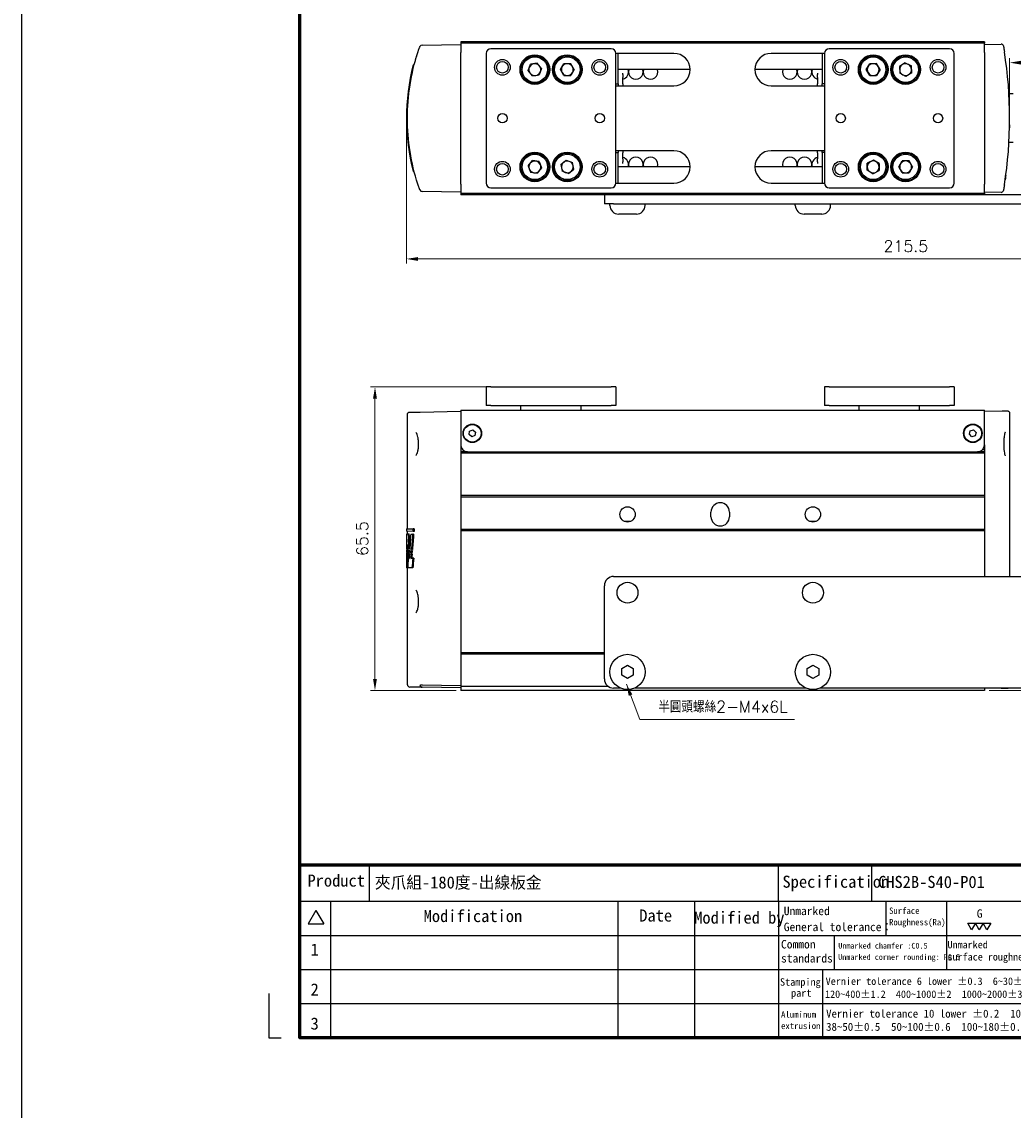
# Model space of a CAD drawing. Header units: inches. Extents: x 0 to 5766, y -2164 to 1330.
# Tile 203 of 217: x 4764 to 4978, y 222 to 457. Entities that reach past the tile are written whole.
import ezdxf
from ezdxf.enums import TextEntityAlignment as Align

# ---------------------------------------------------------------- set-up
doc = ezdxf.new("R2010")
doc.units = ezdxf.units.IN
doc.header["$MEASUREMENT"] = 0
doc.linetypes.add('SLD-實線', pattern=[0])
for name, color, linetype, lineweight in [('AM_0', 7, 'Continuous', 30), ('AM_5', 3, 'Continuous', 15), ('可見 (ISO)', 7, 'Continuous', 25)]:
    doc.layers.add(name, color=color, linetype=linetype, lineweight=lineweight)
doc.layers.add('BORDER', color=7, linetype='Continuous')
doc.layers.add('圖框', color=7, linetype='SLD-實線')
doc.styles.add('尺寸標註', font='romans.shx', dxfattribs={"bigfont": 'CHINESET.SHX'})
doc.styles.add('標題欄', font='txt')
doc.dimstyles.new('CNS1', dxfattribs={"dimtxt": 2.5, "dimasz": 2.5, "dimexe": 1, "dimexo": 1, "dimgap": 1.5, "dimtad": 1, "dimtoh": 1, "dimdec": 1, "dimdsep": 46, "dimtxsty": '尺寸標註', "dimcen": 0, "dimclrd": 2, "dimclre": 2, "dimclrt": 1, "dimadec": 0, "dimazin": 2, "dimtp": 0.1, "dimtm": 0.1, "dimtfac": 0.71, "dimtdec": 1, "dimtmove": 0, "dimatfit": 0, "dimfxl": 0, "dimlwd": 13, "dimlwe": 13, "dimarcsym": 0})
doc.dimstyles.new('CNS1$0', dxfattribs={"dimtxt": 2.5, "dimasz": 2.5, "dimexe": 1, "dimexo": 1, "dimgap": 1.5, "dimtad": 1, "dimtoh": 1, "dimdec": 1, "dimdsep": 46, "dimtxsty": '尺寸標註', "dimcen": 0, "dimclrd": 2, "dimclre": 2, "dimclrt": 1, "dimadec": 0, "dimazin": 2, "dimtp": 0.1, "dimtm": 0.1, "dimtfac": 0.71, "dimtdec": 1, "dimtmove": 0, "dimatfit": 0, "dimfxl": 0, "dimlwd": 13, "dimlwe": 13, "dimarcsym": 0})

# ---------------------------------------------------------------- blocks, each defined once
blk = doc.blocks.new('A4-英文圖框-橫式')
at = {"layer": 'BORDER', "color": 123, "linetype": 'Continuous', "lineweight": 60, "ltscale": 25.4}
blk.add_line((2151.7, -57.78), (2549.79, -57.78), dxfattribs=at)
at = {"layer": 'BORDER', "color": 60, "linetype": 'Continuous', "ltscale": 25.4}
for p, q in [((2166.7, -65.63), (2166.7, -57.78)), ((2255, -65.63), (2255, -57.78)), ((2275.1, -65.63), (2275.1, -57.78)), ((2151.7, -65.63), (2549.79, -65.63)), ((2158.28, -65.63), (2158.28, -95.06)), ((2220.31, -65.63), (2220.31, -95.06)), ((2236.88, -65.63), (2236.88, -95.06)), ((2255, -65.63), (2255, -95.06)), ((2278.15, -65.63), (2278.15, -72.99)), ((2291.22, -65.63), (2291.22, -80.35)), ((2155.17, -67.6), (2153.51, -70.48)), ((2155.17, -67.6), (2156.84, -70.48)), ((2153.51, -70.48), (2156.84, -70.48)), ((2151.7, -72.99), (2364.21, -72.99)), ((2266.98, -72.99), (2266.98, -80.35)), ((2151.7, -80.35), (2364.21, -80.35)), ((2264.44, -80.35), (2264.44, -87.7)), ((2151.7, -87.7), (2364.21, -87.7)), ((2264.44, -87.7), (2264.44, -95.06))]:
    blk.add_line(p, q, dxfattribs=at)
at = {"layer": 'BORDER', "color": 2, "linetype": 'Continuous', "ltscale": 25.4}
for p, q in [((2296.65, -71.76), (2295.82, -70.33)), ((2295.82, -70.33), (2297.47, -70.33)), ((2297.47, -70.33), (2296.65, -71.76)), ((2298.3, -71.76), (2297.47, -70.33)), ((2297.47, -70.33), (2299.12, -70.33)), ((2299.12, -70.33), (2298.3, -71.76)), ((2299.94, -71.76), (2299.12, -70.33)), ((2299.12, -70.33), (2300.77, -70.33)), ((2300.77, -70.33), (2299.94, -71.76))]:
    blk.add_line(p, q, dxfattribs=at)
at = {"layer": 'BORDER', "color": 123, "linetype": 'Continuous', "ltscale": 25.4}
for p, q in [((2145.01, -85.54), (2145.01, -95.06)), ((2145.01, -95.06), (2147.66, -95.06))]:
    blk.add_line(p, q, dxfattribs=at)
at = {"layer": 'BORDER', "color": 123, "linetype": 'Continuous', "lineweight": 60, "ltscale": 25.4}
blk.add_lwpolyline([(2151.7, 188.79), (2555.09, 188.79), (2555.09, -95.06), (2151.7, -95.06)], close=True, dxfattribs=at)
at = {"layer": '圖框', "style": '標題欄'}
for s, height, p in [('Product', 2.605, (2153.34, -59.85)), ('Specification', 2.6053, (2255.83, -60.09)), ('Modification', 2.6053, (2178.41, -67.5)), ('Date', 2.605, (2224.93, -67.39)), ('Modified by', 2.6053, (2236.78, -67.84)), ('Unmarked', 1.824, (2256.11, -66.79)), ('Surface', 1.377, (2278.84, -66.96)), ('G', 1.82, (2297.75, -67.35)), ('General tolerance：', 1.8237, (2256.11, -70.24)), ('Roughness(Ra)', 1.377, (2278.84, -69.44)), ('1', 2.61, (2154.01, -74.74)), ('Common', 1.824, (2255.52, -73.98)), ('Unmarked chamfer :C0.5', 1.2273, (2267.87, -74.6)), ('Unmarked', 1.596, (2291.45, -74.18)), ('standards', 1.824, (2255.52, -77.01)), ('Unmarked corner rounding: R0.5', 1.2273, (2267.85, -77.03)), ('surface roughness :', 1.5965, (2291.45, -76.81)), ('Stamping', 1.614, (2255.3, -82.23)), ('Vernier tolerance 6 lower %%P0.3  6~30%%P0.5  30~120%%P0.8', 1.6062, (2265.15, -82.07)), ('2', 2.61, (2154.01, -83.35)), (' part', 1.614, (2256.6, -84.6)), ('120~400%%P1.2  400~1000%%P2  1000~2000%%P3', 1.6062, (2265, -84.87)), ('Aluminum', 1.39, (2255.52, -89.35)), ('Vernier tolerance 10 lower %%P0.2  10~25%%P0.25  25~38%%P0.3', 1.7169, (2265.25, -89.01)), ('3', 2.61, (2154.01, -90.71)), ('extrusion', 1.39, (2255.52, -91.81)), ('38~50%%P0.5  50~100%%P0.6  100~180%%P0.8  180 up %%P1.0', 1.7169, (2265.25, -91.86))]:
    blk.add_text(s, height=height, dxfattribs=at).set_placement(p, align=Align.TOP_LEFT)
blk = doc.blocks.new('*D490')
at = {"layer": 'AM_5', "color": 2, "lineweight": 13}
for p, q in [((4864.09, 378.37), (4839.1, 378.37)), ((4840.1, 375.87), (4840.1, 315.37)), ((4857.59, 312.87), (4839.1, 312.87))]:
    blk.add_line(p, q, dxfattribs=at)
at = {"layer": 'AM_5', "color": 2}
for points in [[(4839.68, 375.87), (4840.52, 375.87), (4840.1, 378.37)], [(4839.68, 315.37), (4840.52, 315.37), (4840.1, 312.87)]]:
    blk.add_solid(points, dxfattribs=at)
at = {"layer": 'Defpoints', "color": 0}
for p in [(4865.09, 378.37), (4840.1, 312.87), (4858.59, 312.87)]:
    blk.add_point(p, dxfattribs=at)
at = {"layer": 'AM_5', "color": 1, "insert": (4837.35, 345.62), "char_height": 2.5, "attachment_point": 5, "rotation": 90, "style": '尺寸標註'}
blk.add_mtext('65.5', dxfattribs=at)
blk = doc.blocks.new('*D492')
at = {"layer": 'AM_5', "color": 2, "lineweight": 13}
for p, q in [((4846.89, 435.36), (4846.89, 405)), ((5062.4, 429.47), (5062.4, 405)), ((4849.39, 406), (5059.9, 406))]:
    blk.add_line(p, q, dxfattribs=at)
at = {"layer": 'AM_5', "color": 2}
for points in [[(4849.39, 406.41), (4849.39, 405.58), (4846.89, 406)], [(5059.9, 406.41), (5059.9, 405.58), (5062.4, 406)]]:
    blk.add_solid(points, dxfattribs=at)
at = {"layer": 'Defpoints', "color": 0}
for p in [(4846.89, 436.36), (5062.4, 430.47), (5062.4, 406)]:
    blk.add_point(p, dxfattribs=at)
at = {"layer": 'AM_5', "color": 1, "insert": (4954.65, 408.75), "char_height": 2.5, "attachment_point": 5, "style": '尺寸標註'}
blk.add_mtext('215.5', dxfattribs=at)
blk = doc.blocks.new('*D493')
at = {"layer": 'AM_5', "color": 2, "lineweight": 13}
for p, q in [((4977.04, 437.36), (4977.04, 449.36)), ((5062.4, 433.47), (5062.4, 449.36)), ((4979.54, 448.36), (5059.9, 448.36))]:
    blk.add_line(p, q, dxfattribs=at)
at = {"layer": 'AM_5', "color": 2}
for points in [[(4979.54, 448.78), (4979.54, 447.94), (4977.04, 448.36)], [(5059.9, 448.78), (5059.9, 447.94), (5062.4, 448.36)]]:
    blk.add_solid(points, dxfattribs=at)
at = {"layer": 'Defpoints', "color": 0}
for p in [(5062.4, 448.36), (4977.04, 436.36), (5062.4, 432.47)]:
    blk.add_point(p, dxfattribs=at)
at = {"layer": 'AM_5', "color": 1, "insert": (5019.72, 451.11), "char_height": 2.5, "attachment_point": 5, "style": '尺寸標註'}
blk.add_mtext('85.4', dxfattribs=at)
blk = doc.blocks.new('*D494')
at = {"layer": 'AM_5', "color": 2, "lineweight": 13}
for p, q in [((4986.79, 337.47), (4986.91, 337.47)), ((4985.91, 315.37), (4985.91, 334.97)), ((4972.59, 312.87), (4986.91, 312.87))]:
    blk.add_line(p, q, dxfattribs=at)
at = {"layer": 'AM_5', "color": 2}
for points in [[(4985.5, 334.97), (4986.33, 334.97), (4985.91, 337.47)], [(4985.5, 315.37), (4986.33, 315.37), (4985.91, 312.87)]]:
    blk.add_solid(points, dxfattribs=at)
at = {"layer": 'Defpoints', "color": 0}
for p in [(4985.79, 337.47), (4985.91, 337.47), (4971.59, 312.87)]:
    blk.add_point(p, dxfattribs=at)
at = {"layer": 'AM_5', "color": 1, "insert": (4983.16, 325.17), "char_height": 2.5, "attachment_point": 5, "rotation": 90, "style": '尺寸標註'}
blk.add_mtext('24.6', dxfattribs=at)

msp = doc.modelspace()

# ---------------------------------------------------------------- linework, layer by layer
at = {"color": 2}
msp.add_lwpolyline([(4763.887, 611.783), (5765.668, 611.783), (5765.668, -1153.638), (4763.887, -1153.638)], close=True, dxfattribs=at)
at = {"layer": '可見 (ISO)'}
for p, q in [((4850.25, 452.165), (4858.592, 452.311)), ((4858.592, 452.861), (4858.592, 452.561)), ((4971.592, 452.861), (4858.592, 452.861)), ((4858.592, 452.561), (4858.592, 450.561)), ((4971.592, 452.561), (4858.592, 452.561)), ((4862.992, 452.761), (4859.192, 452.761)), ((4859.192, 452.561), (4859.192, 452.761)), ((4862.992, 452.561), (4862.992, 452.761)), ((4891.092, 451.361), (4865.092, 451.361)), ((4964.092, 451.361), (4938.092, 451.361)), ((4970.992, 452.761), (4967.192, 452.761)), ((4967.192, 452.561), (4967.192, 452.761)), ((4970.992, 452.561), (4970.992, 452.761)), ((4971.592, 452.861), (4971.592, 452.561)), ((4971.592, 450.561), (4971.592, 452.561)), ((4971.592, 452.311), (4975.201, 452.374)), ((4858.592, 422.161), (4858.592, 450.561)), ((4864.092, 450.361), (4864.092, 422.361)), ((4904.592, 450.361), (4892.092, 450.361)), ((4892.092, 422.361), (4892.092, 450.361)), ((4892.592, 443.761), (4892.592, 450.361)), ((4937.092, 450.361), (4925.592, 450.361)), ((4936.592, 450.361), (4936.592, 443.761)), ((4937.092, 450.361), (4937.092, 422.361)), ((4965.092, 422.361), (4965.092, 450.361)), ((4971.592, 450.561), (4971.592, 422.161)), ((4848.557, 447.847), (4848.349, 447.844)), ((4873.131, 446.634), (4873.665, 448.012)), ((4874.057, 445.482), (4873.131, 446.634)), ((4875.126, 448.239), (4873.665, 448.012)), ((4876.052, 447.087), (4875.126, 448.239)), ((4876.052, 447.087), (4875.518, 445.709)), ((4880.114, 446.861), (4880.853, 448.141)), ((4880.853, 445.581), (4880.114, 446.861)), ((4882.331, 448.141), (4880.853, 448.141)), ((4883.07, 446.861), (4882.331, 448.141)), ((4883.07, 446.861), (4882.331, 445.581)), ((4908.092, 446.861), (4892.592, 446.861)), ((4936.592, 446.861), (4922.092, 446.861)), ((4946.114, 446.853), (4946.846, 448.137)), ((4946.859, 445.577), (4946.114, 446.853)), ((4948.324, 448.144), (4946.846, 448.137)), ((4949.07, 446.868), (4948.324, 448.144)), ((4949.07, 446.868), (4948.337, 445.584)), ((4954.526, 448.337), (4953.28, 447.542)), ((4953.28, 447.542), (4953.346, 446.066)), ((4954.526, 448.337), (4955.838, 447.656)), ((4955.903, 446.179), (4955.838, 447.656)), ((4874.057, 445.482), (4875.518, 445.709)), ((4880.853, 445.581), (4882.331, 445.581)), ((4893.592, 445.784), (4893.592, 446.089)), ((4893.592, 445.784), (4893.592, 445.148)), ((4893.592, 443.806), (4893.592, 445.148)), ((4935.592, 446.089), (4935.592, 445.784)), ((4935.592, 445.148), (4935.592, 445.784)), ((4935.592, 445.148), (4935.592, 443.806)), ((4946.859, 445.577), (4948.337, 445.584)), ((4954.657, 445.384), (4953.346, 446.066)), ((4955.903, 446.179), (4954.657, 445.384)), ((4892.092, 443.761), (4892.592, 443.761)), ((4892.092, 443.361), (4904.592, 443.361)), ((4892.592, 443.761), (4892.592, 443.361)), ((4893.592, 443.806), (4893.592, 443.361)), ((4925.592, 443.361), (4937.092, 443.361)), ((4935.592, 443.361), (4935.592, 443.806)), ((4936.592, 443.361), (4936.592, 443.761)), ((4937.092, 443.761), (4936.592, 443.761)), ((4976.81, 442.861), (4976.812, 442.861)), ((4976.812, 442.842), (4976.812, 442.861)), ((4977.812, 441.611), (4976.891, 441.611)), ((4977.812, 431.111), (4976.891, 431.111)), ((4904.592, 429.361), (4892.092, 429.361)), ((4892.092, 428.961), (4892.592, 428.961)), ((4892.592, 429.361), (4892.592, 428.961)), ((4892.592, 422.361), (4892.592, 428.961)), ((4893.592, 429.361), (4893.592, 428.915)), ((4893.592, 427.573), (4893.592, 428.915)), ((4893.592, 427.573), (4893.592, 426.937)), ((4937.092, 429.361), (4925.592, 429.361)), ((4935.592, 428.915), (4935.592, 429.361)), ((4935.592, 428.915), (4935.592, 427.573)), ((4935.592, 426.937), (4935.592, 427.573)), ((4936.592, 428.961), (4936.592, 429.361)), ((4936.592, 428.961), (4936.592, 422.361)), ((4937.092, 428.961), (4936.592, 428.961)), ((4976.81, 429.861), (4976.812, 429.861)), ((4976.812, 429.861), (4976.812, 429.879)), ((4873.131, 426.085), (4874.056, 427.238)), ((4873.131, 426.085), (4873.666, 424.708)), ((4875.517, 427.013), (4874.056, 427.238)), ((4876.052, 425.636), (4875.127, 424.483)), ((4875.517, 427.013), (4876.052, 425.636)), ((4880.204, 426.37), (4881.339, 427.317)), ((4880.204, 426.37), (4880.457, 424.913)), ((4881.339, 427.317), (4882.726, 426.808)), ((4881.845, 424.404), (4882.979, 425.352)), ((4882.979, 425.352), (4882.726, 426.808)), ((4908.092, 425.861), (4892.592, 425.861)), ((4893.592, 426.632), (4893.592, 426.937)), ((4936.592, 425.861), (4922.092, 425.861)), ((4935.592, 426.937), (4935.592, 426.632)), ((4946.293, 425.155), (4946.331, 426.633)), ((4947.63, 427.338), (4946.331, 426.633)), ((4948.89, 426.566), (4947.63, 427.338)), ((4948.89, 426.566), (4948.852, 425.088)), ((4953.114, 425.861), (4953.853, 427.141)), ((4953.853, 424.581), (4953.114, 425.861)), ((4955.331, 427.141), (4953.853, 427.141)), ((4956.07, 425.861), (4955.331, 427.141)), ((4956.07, 425.861), (4955.331, 424.581)), ((4848.557, 424.874), (4848.349, 424.878)), ((4873.666, 424.708), (4875.127, 424.483)), ((4881.845, 424.404), (4880.457, 424.913)), ((4947.553, 424.383), (4946.293, 425.155)), ((4947.553, 424.383), (4948.852, 425.088)), ((4953.853, 424.581), (4955.331, 424.581)), ((4858.592, 420.411), (4850.25, 420.556)), ((4858.592, 422.161), (4858.592, 420.161)), ((4865.092, 421.361), (4891.092, 421.361)), ((4892.092, 422.361), (4904.592, 422.361)), ((4925.592, 422.361), (4937.092, 422.361)), ((4938.092, 421.361), (4964.092, 421.361)), ((4971.592, 420.161), (4971.592, 422.161)), ((4858.592, 420.161), (4858.592, 419.861)), ((4858.592, 420.161), (4971.592, 420.161)), ((4971.592, 419.861), (4858.592, 419.861)), ((4859.192, 420.161), (4859.192, 419.961)), ((4859.192, 419.961), (4862.992, 419.961)), ((4862.992, 420.161), (4862.992, 419.961)), ((4889.592, 419.861), (4889.592, 417.861)), ((4967.192, 420.161), (4967.192, 419.961)), ((4967.192, 419.961), (4970.992, 419.961)), ((4970.992, 420.161), (4970.992, 419.961)), ((4975.201, 420.348), (4971.592, 420.411)), ((4971.592, 420.161), (4971.592, 419.861)), ((4992.065, 419.861), (4971.592, 419.861)), ((4891.592, 417.861), (4889.592, 417.861)), ((4890.792, 417.561), (4890.792, 417.861)), ((4891.592, 417.861), (4992.065, 417.861)), ((4898.392, 417.561), (4898.392, 417.861)), ((4930.792, 417.561), (4930.792, 417.861)), ((4938.392, 417.561), (4938.392, 417.861)), ((4896.492, 415.661), (4892.692, 415.661)), ((4936.492, 415.661), (4932.692, 415.661)), ((4865.092, 378.368), (4864.092, 378.368)), ((4864.092, 378.368), (4864.092, 374.368)), ((4865.092, 378.368), (4891.092, 378.368)), ((4892.092, 378.368), (4891.092, 378.368)), ((4892.092, 378.368), (4892.092, 374.368)), ((4938.092, 378.368), (4937.092, 378.368)), ((4937.092, 378.368), (4937.092, 374.368)), ((4938.092, 378.368), (4964.092, 378.368)), ((4965.092, 378.368), (4964.092, 378.368)), ((4965.092, 378.368), (4965.092, 374.368)), ((4865.092, 374.368), (4864.092, 374.368)), ((4865.092, 374.368), (4891.092, 374.368)), ((4871.592, 373.368), (4871.592, 374.368)), ((4884.592, 373.368), (4884.592, 374.368)), ((4892.092, 374.368), (4891.092, 374.368)), ((4938.092, 374.368), (4937.092, 374.368)), ((4938.092, 374.368), (4964.092, 374.368)), ((4944.592, 373.368), (4944.592, 374.368)), ((4957.592, 373.368), (4957.592, 374.368)), ((4965.092, 374.368), (4964.092, 374.368)), ((4847.092, 347.725), (4847.092, 372.426)), ((4847.583, 372.926), (4849.818, 372.965)), ((4849.818, 372.965), (4858.592, 373.118)), ((4858.592, 373.368), (4971.592, 373.368)), ((4858.592, 373.368), (4858.592, 371.368)), ((4858.592, 371.368), (4858.592, 365.868)), ((4971.592, 371.368), (4971.592, 373.368)), ((4971.592, 373.118), (4975.407, 373.184)), ((4971.592, 365.868), (4971.592, 371.368)), ((4975.407, 373.184), (4976.533, 373.204)), ((4977.042, 372.704), (4977.042, 337.468)), ((4860.392, 368.097), (4860.507, 368.839)), ((4860.507, 368.839), (4861.207, 369.109)), ((4861.207, 369.109), (4861.792, 368.639)), ((4968.37, 368.161), (4968.552, 368.889)), ((4968.552, 368.889), (4969.273, 369.096)), ((4969.273, 369.096), (4969.813, 368.575)), ((4860.976, 367.626), (4860.392, 368.097)), ((4861.676, 367.897), (4860.976, 367.626)), ((4861.792, 368.639), (4861.676, 367.897)), ((4968.91, 367.64), (4968.37, 368.161)), ((4969.631, 367.846), (4968.91, 367.64)), ((4969.813, 368.575), (4969.631, 367.846)), ((4858.592, 365.868), (4858.592, 364.318)), ((4858.765, 365.168), (4858.592, 365.168)), ((4860.092, 364.368), (4858.592, 364.368)), ((4858.592, 364.318), (4858.592, 364.068)), ((4860.092, 364.368), (4970.092, 364.368)), ((4971.592, 364.368), (4970.092, 364.368)), ((4971.21, 364.868), (4971.592, 364.868)), ((4971.592, 365.868), (4971.592, 364.318)), ((4971.592, 364.318), (4971.592, 364.068)), ((4858.592, 364.068), (4858.592, 354.918)), ((4971.592, 364.068), (4858.592, 364.068)), ((4971.592, 364.068), (4971.592, 354.918)), ((4858.592, 354.918), (4858.592, 354.618)), ((4971.592, 354.918), (4858.592, 354.918)), ((4971.592, 354.918), (4971.592, 354.618)), ((4858.592, 354.618), (4858.592, 347.618)), ((4971.592, 354.618), (4858.592, 354.618)), ((4971.592, 354.618), (4971.592, 347.618)), ((4912.592, 350.368), (4912.592, 351.368)), ((4916.592, 351.368), (4916.592, 350.368)), ((4846.892, 347.721), (4848.349, 347.747)), ((4846.892, 347.721), (4846.892, 347.218)), ((4848.557, 347.75), (4848.349, 347.747)), ((4848.349, 347.192), (4848.349, 347.747)), ((4848.557, 347.75), (4848.557, 347.188)), ((4848.349, 347.192), (4846.892, 347.218)), ((4846.942, 346.601), (4846.892, 346.6)), ((4846.952, 346.655), (4847.205, 346.659)), ((4847.092, 346.657), (4847.092, 347.214)), ((4847.205, 346.659), (4847.407, 346.663)), ((4847.533, 345.553), (4847.331, 345.553)), ((4847.813, 346.616), (4848.233, 346.624)), ((4848.44, 346.627), (4848.233, 346.624)), ((4848.557, 347.188), (4848.349, 347.192)), ((4858.592, 347.618), (4858.592, 347.318)), ((4971.592, 347.618), (4858.592, 347.618)), ((4858.592, 347.318), (4858.592, 320.99)), ((4971.592, 347.318), (4858.592, 347.318)), ((4971.592, 347.618), (4971.592, 347.318)), ((4971.592, 347.318), (4971.592, 337.468)), ((4846.892, 343.139), (4846.945, 343.14)), ((4846.952, 343.478), (4846.893, 343.479)), ((4847.092, 343.338), (4846.911, 343.341)), ((4847.043, 343.142), (4846.945, 343.14)), ((4847.052, 343.476), (4846.952, 343.478)), ((4847.076, 344.354), (4846.968, 344.356)), ((4847.043, 343.142), (4847.246, 343.145)), ((4847.26, 343.472), (4847.052, 343.476)), ((4847.092, 343.143), (4847.092, 343.475)), ((4847.448, 343.149), (4847.246, 343.145)), ((4847.462, 343.469), (4847.26, 343.472)), ((4847.523, 344.891), (4847.32, 344.892)), ((4847.591, 343.014), (4847.957, 343.02)), ((4847.983, 343.322), (4847.612, 343.329)), ((4848.163, 343.024), (4847.957, 343.02)), ((4848.188, 343.319), (4847.983, 343.322)), ((4846.94, 342.798), (4846.892, 342.799)), ((4846.892, 342.482), (4846.937, 342.483)), ((4846.892, 342.332), (4846.892, 339.494)), ((4847.092, 342.658), (4846.906, 342.662)), ((4846.925, 341.596), (4847.005, 341.597)), ((4847.026, 342.485), (4846.937, 342.483)), ((4847.034, 342.797), (4846.94, 342.798)), ((4847.026, 342.485), (4847.223, 342.488)), ((4847.232, 342.793), (4847.034, 342.797)), ((4847.092, 342.486), (4847.092, 342.796)), ((4847.425, 342.492), (4847.223, 342.488)), ((4847.434, 342.79), (4847.232, 342.793)), ((4847.243, 341.371), (4847.498, 341.376)), ((4847.551, 342.357), (4847.907, 342.363)), ((4847.93, 342.644), (4847.57, 342.65)), ((4847.84, 341.382), (4848.245, 341.389)), ((4848.113, 342.366), (4847.907, 342.363)), ((4848.135, 342.64), (4847.93, 342.644)), ((4848.452, 341.392), (4848.245, 341.389)), ((4847.021, 339.358), (4846.894, 339.36)), ((4847.167, 339.355), (4847.021, 339.358)), ((4847.092, 314.11), (4847.092, 339.357)), ((4847.21, 340.516), (4847.151, 340.516)), ((4848.084, 339.339), (4847.167, 339.355)), ((4848.29, 339.336), (4848.084, 339.339)), ((4891.592, 337.468), (4992.065, 337.468)), ((4889.592, 315.368), (4889.592, 335.468)), ((4858.592, 320.99), (4858.592, 320.69)), ((4889.592, 320.99), (4858.592, 320.99)), ((4858.592, 320.69), (4858.592, 313.69)), ((4889.592, 320.69), (4858.592, 320.69)), ((4893.342, 317.589), (4894.592, 318.311)), ((4893.342, 316.146), (4893.342, 317.589)), ((4894.592, 318.311), (4895.842, 317.589)), ((4895.842, 317.589), (4895.842, 316.146)), ((4933.342, 317.589), (4934.592, 318.311)), ((4933.342, 316.146), (4933.342, 317.589)), ((4934.592, 318.311), (4935.842, 317.589)), ((4935.842, 317.589), (4935.842, 316.146)), ((4894.592, 315.424), (4893.342, 316.146)), ((4895.842, 316.146), (4894.592, 315.424)), ((4934.592, 315.424), (4933.342, 316.146)), ((4935.842, 316.146), (4934.592, 315.424)), ((4850.249, 313.563), (4847.583, 313.61)), ((4858.592, 313.418), (4850.249, 313.563)), ((4850.25, 314.063), (4858.592, 313.918)), ((4858.592, 313.69), (4858.592, 312.868)), ((4890.503, 313.69), (4858.592, 313.69)), ((4971.592, 312.868), (4858.592, 312.868)), ((4893.112, 313.368), (4891.592, 313.368)), ((4933.112, 313.368), (4896.071, 313.368)), ((4992.065, 313.368), (4936.071, 313.368)), ((4971.592, 313.368), (4971.592, 312.868)), ((4975.201, 313.355), (4974.456, 313.368)), ((4975.201, 313.355), (4976.533, 313.332))]:
    msp.add_line(p, q, dxfattribs=at)
for centre, radius in [((4867.592, 447.361), 1.7), ((4874.592, 446.861), 3.2), ((4874.592, 446.861), 3), ((4874.592, 446.861), 2.75), ((4881.592, 446.861), 3.2), ((4881.592, 446.861), 3), ((4881.592, 446.861), 2.75), ((4888.592, 447.361), 1.7), ((4940.592, 447.361), 1.7), ((4947.592, 446.861), 3.2), ((4947.592, 446.861), 3), ((4947.592, 446.861), 2.75), ((4954.592, 446.861), 3.2), ((4954.592, 446.861), 3), ((4954.592, 446.861), 2.75), ((4961.592, 447.361), 1.7), ((4867.592, 447.361), 1.25), ((4888.592, 447.361), 1.25), ((4940.592, 447.361), 1.25), ((4961.592, 447.361), 1.25), ((4867.592, 436.361), 1), ((4888.592, 436.361), 1), ((4940.592, 436.361), 1), ((4961.592, 436.361), 1), ((4874.592, 425.861), 3.2), ((4874.592, 425.861), 3), ((4874.592, 425.861), 2.75), ((4881.592, 425.861), 3.2), ((4881.592, 425.861), 3), ((4881.592, 425.861), 2.75), ((4947.592, 425.861), 3.2), ((4947.592, 425.861), 3), ((4947.592, 425.861), 2.75), ((4954.592, 425.861), 3.2), ((4954.592, 425.861), 3), ((4954.592, 425.861), 2.75), ((4867.592, 425.361), 1.7), ((4867.592, 425.361), 1.25), ((4888.592, 425.361), 1.7), ((4888.592, 425.361), 1.25), ((4940.592, 425.361), 1.7), ((4940.592, 425.361), 1.25), ((4961.592, 425.361), 1.7), ((4961.592, 425.361), 1.25), ((4861.092, 368.368), 2), ((4861.092, 368.368), 1.9), ((4969.092, 368.368), 2), ((4969.092, 368.368), 1.9), ((4894.592, 350.868), 1.65), ((4934.592, 350.868), 1.65), ((4894.592, 333.968), 2.25), ((4934.592, 333.968), 2.25), ((4894.592, 316.868), 3.8), ((4934.592, 316.868), 3.8)]:
    msp.add_circle(centre, radius, dxfattribs=at)
for centre, radius, start, end in [((4850.258, 451.665), 0.5, 91, 160.23152), ((4865.092, 450.361), 1, 90, 180), ((4891.092, 450.361), 1, 0, 90), ((4938.092, 450.361), 1, 90, 180), ((4964.092, 450.361), 1, 0, 90), ((4975.21, 451.874), 0.5, 9.81534, 91), ((4904.592, 446.861), 3.5, 270, 90), ((4925.592, 446.861), 3.5, 90, 270), ((4892.842, 436.361), 45.95, 165.52823, 194.47177), ((4874.592, 446.861), 1.28, 158.81682, 218.81682), ((4874.592, 446.861), 1.28, 98.81682, 158.81682), ((4874.592, 446.861), 1.28, 38.81682, 98.81682), ((4874.592, 446.861), 1.28, 278.81682, 338.81682), ((4874.592, 446.861), 1.28, 338.81682, 38.81682), ((4881.592, 446.861), 1.28, 150, 210), ((4881.592, 446.861), 1.28, 90, 150), ((4881.592, 446.861), 1.28, 30, 90), ((4881.592, 446.861), 1.28, 330, 30), ((4893.221, 446.36), 1.587, 283.49448, 18.36425), ((4896.396, 446.36), 1.587, 161.63575, 18.36425), ((4899.571, 446.36), 1.587, 161.63575, 18.36425), ((4929.612, 446.36), 1.587, 161.63575, 18.36425), ((4932.787, 446.36), 1.587, 161.63575, 18.36425), ((4935.962, 446.36), 1.587, 161.63575, 256.50552), ((4947.592, 446.861), 1.28, 150.2946, 210.2946), ((4947.592, 446.861), 1.28, 90.2946, 150.2946), ((4947.592, 446.861), 1.28, 30.2946, 90.2946), ((4947.592, 446.861), 1.28, 330.2946, 30.2946), ((4954.592, 446.861), 1.28, 122.53759, 182.53759), ((4954.592, 446.861), 1.28, 182.53759, 242.53759), ((4954.592, 446.861), 1.28, 62.53759, 122.53759), ((4954.592, 446.861), 1.28, 2.53759, 62.53759), ((4954.592, 446.861), 1.28, 302.53759, 2.53759), ((4874.592, 446.861), 1.28, 218.81682, 278.81682), ((4881.592, 446.861), 1.28, 210, 270), ((4881.592, 446.861), 1.28, 270, 330), ((4947.592, 446.861), 1.28, 210.2946, 270.2946), ((4947.592, 446.861), 1.28, 270.2946, 330.2946), ((4954.592, 446.861), 1.28, 242.53759, 302.53759), ((4893.221, 426.361), 1.587, 341.63575, 76.50552), ((4896.396, 426.361), 1.587, 341.63575, 198.36425), ((4899.571, 426.361), 1.587, 341.63575, 198.36425), ((4904.592, 425.861), 3.5, 270, 90), ((4925.592, 425.861), 3.5, 90, 270), ((4929.612, 426.361), 1.587, 341.63575, 198.36425), ((4932.787, 426.361), 1.587, 341.63575, 198.36425), ((4935.962, 426.361), 1.587, 103.49448, 198.36425), ((4874.592, 425.861), 1.28, 141.2497, 201.2497), ((4874.592, 425.861), 1.28, 201.2497, 261.2497), ((4874.592, 425.861), 1.28, 81.2497, 141.2497), ((4874.592, 425.861), 1.28, 21.2497, 81.2497), ((4874.592, 425.861), 1.28, 321.2497, 21.2497), ((4881.592, 425.861), 1.28, 129.85448, 189.85448), ((4881.592, 425.861), 1.28, 189.85448, 249.85448), ((4881.592, 425.861), 1.28, 69.85448, 129.85448), ((4881.592, 425.861), 1.28, 9.85448, 69.85448), ((4881.592, 425.861), 1.28, 309.85448, 9.85448), ((4947.592, 425.861), 1.28, 118.50744, 178.50744), ((4947.592, 425.861), 1.28, 178.50744, 238.50744), ((4947.592, 425.861), 1.28, 58.50744, 118.50744), ((4947.592, 425.861), 1.28, 298.50744, 358.50744), ((4947.592, 425.861), 1.28, 358.50744, 58.50744), ((4954.592, 425.861), 1.28, 150, 210), ((4954.592, 425.861), 1.28, 90, 150), ((4954.592, 425.861), 1.28, 210, 270), ((4954.592, 425.861), 1.28, 30, 90), ((4954.592, 425.861), 1.28, 270, 330), ((4954.592, 425.861), 1.28, 330, 30), ((4874.592, 425.861), 1.28, 261.2497, 321.2497), ((4881.592, 425.861), 1.28, 249.85448, 309.85448), ((4947.592, 425.861), 1.28, 238.50744, 298.50744), ((4850.258, 421.056), 0.5, 199.76848, 269), ((4865.092, 422.361), 1, 180, 270), ((4891.092, 422.361), 1, 270, 0), ((4938.092, 422.361), 1, 180, 270), ((4964.092, 422.361), 1, 270, 0), ((4975.21, 420.847), 0.5, 269, 350.18466), ((4892.692, 417.561), 1.9, 180, 270), ((4896.492, 417.561), 1.9, 270, 0), ((4932.692, 417.561), 1.9, 180, 270), ((4936.492, 417.561), 1.9, 270, 0), ((4860.092, 365.868), 1.5, 180, 270), ((4970.092, 365.868), 1.5, 270, 0), ((4914.592, 351.368), 2, 0, 180), ((4914.592, 350.368), 2, 180, 0), ((4891.592, 335.468), 2, 90, 180), ((4891.592, 315.368), 2, 180, 270), ((4847.592, 314.11), 0.5, 180, 269), ((4976.542, 313.831), 0.5, 269, 291.97501)]:
    msp.add_arc(centre, radius, start, end, dxfattribs=at)
for centre, major_axis, ratio, start_param, end_param in [((4885.569, 436.361), (0, -91.486), 0.9998494, 1.4133444, 1.7282483), ((5336.874, 344.839), (-489.264, 27.886), 0.9518055, 0.0560349, 0.0597896), ((5336.88, 344.858), (-489.269, -27.886), 0.9518055, 6.2218775, 6.2263323), ((5317.815, 321.352), (-470.215, -26.8), 0.9518055, 6.1669956, 6.1743384), ((4892.842, 309.824), (-0.94, 142.854), 0.3215892, 1.3081431, 1.331987), ((4892.842, 309.824), (-0.935, 142.232), 0.3215892, 1.3069512, 1.3309583), ((4892.842, 344.93), (-0.942, -141.578), 0.3244874, 4.7271983, 4.7295981), ((5336.874, 344.839), (-489.264, 27.886), 0.9518055, 0.0627268, 0.0630213), ((4892.844, 333.689), (0.943, -141.582), 0.3244971, 4.6434293, 4.6458465), ((5325.527, 333.658), (-477.944, 27.02), 0.9509983, 0.0358802, 0.0378106), ((4892.841, 334.254), (-0.942, -141.577), 0.3244841, 4.6517317, 4.654172), ((5325.948, 334.295), (-478.365, -27.044), 0.9509983, 6.2017316, 6.2036599), ((4892.841, 323.014), (0.942, -141.577), 0.3244847, 4.567555, 4.5700652), ((5322.088, 323.263), (-474.494, 27.044), 0.9518055, 0.0119865, 0.0151288), ((4892.84, 323.014), (0.938, -140.96), 0.3244832, 4.5669026, 4.5694745), ((5320.095, 323.267), (-472.303, 26.919), 0.9518055, 0.0117745, 0.0149373), ((4892.847, 320.963), (-0.941, -141.587), 0.3245057, 4.5581689, 4.5607693), ((4892.84, 310.179), (0.942, -141.575), 0.3244814, 4.4761251, 4.4788576), ((4892.838, 310.18), (0.937, -140.956), 0.3244763, 4.4750611, 4.4778587), ((4892.842, 344.951), (-0.94, -142.854), 0.3215892, 4.7317837, 4.7328382), ((4892.879, 340.961), (0.855, 223.309), 0.2058993, 1.5633552, 1.5639703), ((5334.528, 333.56), (-486.921, 27.752), 0.9518055, 0.0405892, 0.0425009), ((5334.872, 334.2), (-487.264, -27.772), 0.9518055, 6.2055425, 6.2074532), ((5325.467, 323.052), (-477.869, 27.237), 0.9518055, 0.0171422, 0.0214743), ((5323.368, 326.578), (-475.786, -26.917), 0.9510687, 6.1911294, 6.1955786), ((5323.483, 323.055), (-475.689, 27.112), 0.9518055, 0.0169445, 0.0194115), ((5322.531, 321.247), (-474.931, -27.069), 0.9518055, 6.1767435, 6.1789116), ((5304.017, 311.385), (-456.422, 26.014), 0.9518055, 6.2717561, 6.2740159), ((5301.936, 311.398), (-454.145, 25.884), 0.9518055, 6.2714205, 6.2736917), ((5288.89, 306.777), (-441.308, 24.967), 0.9510687, 6.2601882, 6.2650781), ((5286.816, 306.795), (-439.037, 24.838), 0.9510687, 6.2597951, 6.2647277), ((4850.259, 314.062), (-0.411, 0.41), 0.7015398, 0.9550093, 1.2984655), ((4850.258, 313.563), (0.358, -0.361), 0.9656926, 2.3605575, 3.2249852)]:
    msp.add_ellipse(centre, major_axis=major_axis, ratio=ratio, start_param=start_param, end_param=end_param, dxfattribs=at)
for points, knots in [([(4849.352, 450.563), (4849.405, 450.725), (4849.458, 450.886), (4849.56, 451.187), (4849.609, 451.327), (4849.692, 451.565), (4849.727, 451.664), (4849.763, 451.765), (4849.772, 451.791), (4849.785, 451.825), (4849.788, 451.834), (4849.788, 451.834)], [0, 0, 0, 0, 0.000507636, 0.000507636, 0.001015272, 0.001015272, 0.001522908, 0.001522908, 0.001776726, 0.001776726, 0.002030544, 0.002030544, 0.002030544, 0.002030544]), ([(4849.491, 450.983), (4849.496, 450.997), (4849.5, 451.009), (4849.515, 451.053), (4849.522, 451.073), (4849.522, 451.074), (4849.522, 451.074), (4849.522, 451.074)], [0, 0, 0, 0, 0.016044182, 0.016044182, 0.064371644, 0.064371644, 0.065187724, 0.065187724, 0.065187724, 0.065187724]), ([(4975.702, 451.959), (4975.702, 451.959), (4975.708, 451.925), (4975.719, 451.862), (4975.724, 451.831), (4975.731, 451.791), (4975.739, 451.745), (4975.747, 451.699), (4975.756, 451.647), (4975.765, 451.589), (4975.775, 451.531), (4975.786, 451.467), (4975.797, 451.399), (4975.809, 451.331), (4975.82, 451.259), (4975.833, 451.184), (4975.858, 451.032), (4975.884, 450.871), (4975.91, 450.706)], [0, 0, 0, 0, 0.0004957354, 0.0004957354, 0.0004957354, 0.0007438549, 0.0007438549, 0.0007438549, 0.0009922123, 0.0009922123, 0.0009922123, 0.0012408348, 0.0012408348, 0.0012408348, 0.001489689, 0.001489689, 0.001489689, 0.0019878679, 0.0019878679, 0.0019878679, 0.0019878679]), ([(4849.352, 422.158), (4848.605, 424.446), (4848.038, 426.793), (4847.66, 429.17), (4847.282, 431.547), (4847.092, 433.954), (4847.092, 436.361), (4847.092, 438.767), (4847.282, 441.174), (4847.66, 443.551), (4848.038, 445.928), (4848.605, 448.275), (4849.352, 450.563)], [2.82594328, 2.82594328, 2.82594328, 2.82594328, 2.98376797, 2.98376797, 2.98376797, 3.14159265, 3.14159265, 3.14159265, 3.29941734, 3.29941734, 3.29941734, 3.45724203, 3.45724203, 3.45724203, 3.45724203]), ([(4848.06, 445.726), (4848.06, 445.726), (4848.06, 445.726), (4848.06, 445.726), (4848.06, 445.726), (4848.061, 445.727), (4848.061, 445.727), (4848.061, 445.727)], [0.0287884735, 0.0287884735, 0.0287884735, 0.0287884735, 0.0289028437, 0.0289028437, 0.0328836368, 0.0328836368, 0.0354656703, 0.0354656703, 0.0354656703, 0.0354656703]), ([(4976.513, 446.179), (4976.514, 446.176), (4976.514, 446.173), (4976.514, 446.171), (4976.514, 446.17), (4976.514, 446.17)], [0, 0, 0, 0, 0.010791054, 0.010791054, 0.018447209, 0.018447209, 0.018447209, 0.018447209]), ([(4976.524, 446.078), (4976.524, 446.075), (4976.525, 446.073), (4976.525, 446.07), (4976.525, 446.069), (4976.525, 446.069)], [0, 0, 0, 0, 0.010793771, 0.010793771, 0.01842781, 0.01842781, 0.01842781, 0.01842781]), ([(4976.783, 443.237), (4976.783, 443.237), (4976.783, 443.237), (4976.783, 443.237), (4976.783, 443.236), (4976.783, 443.231), (4976.784, 443.224), (4976.785, 443.213), (4976.785, 443.213), (4976.785, 443.212), (4976.785, 443.212), (4976.785, 443.211), (4976.785, 443.211), (4976.785, 443.211), (4976.785, 443.211), (4976.785, 443.211)], [0.037522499, 0.037522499, 0.037522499, 0.037522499, 0.038504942, 0.038504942, 0.051157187, 0.051157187, 0.089126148, 0.089126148, 0.090905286, 0.090905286, 0.091572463, 0.091572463, 0.091697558, 0.091697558, 0.091709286, 0.091709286, 0.091709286, 0.091709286]), ([(4976.785, 429.51), (4976.785, 429.51), (4976.785, 429.51), (4976.785, 429.508), (4976.785, 429.507), (4976.784, 429.504), (4976.784, 429.502), (4976.783, 429.493), (4976.783, 429.488), (4976.783, 429.485), (4976.783, 429.484), (4976.783, 429.484)], [0, 0, 0, 0, 0.000976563, 0.000976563, 0.004882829, 0.004882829, 0.012695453, 0.012695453, 0.043953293, 0.043953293, 0.057148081, 0.057148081, 0.057148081, 0.057148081]), ([(4976.514, 426.552), (4976.514, 426.552), (4976.514, 426.551), (4976.514, 426.551), (4976.514, 426.55), (4976.514, 426.548), (4976.514, 426.547), (4976.514, 426.545)], [0.029952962, 0.029952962, 0.029952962, 0.029952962, 0.032669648, 0.032669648, 0.041185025, 0.041185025, 0.047044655, 0.047044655, 0.047044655, 0.047044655]), ([(4976.525, 426.652), (4976.525, 426.652), (4976.525, 426.652), (4976.525, 426.652), (4976.525, 426.651), (4976.525, 426.648), (4976.525, 426.647), (4976.524, 426.646)], [0.029975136, 0.029975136, 0.029975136, 0.029975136, 0.032619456, 0.032619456, 0.040978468, 0.040978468, 0.047071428, 0.047071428, 0.047071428, 0.047071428]), ([(4976.202, 423.996), (4976.163, 423.707), (4976.121, 423.412), (4976.076, 423.101), (4976.071, 423.069), (4976.066, 423.037)], [0, 0, 0, 0, 0.087609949, 0.087609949, 0.097729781, 0.097729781, 0.097729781, 0.097729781]), ([(4849.788, 420.887), (4849.788, 420.887), (4849.775, 420.923), (4849.751, 420.989), (4849.739, 421.023), (4849.724, 421.065), (4849.708, 421.112), (4849.691, 421.16), (4849.672, 421.213), (4849.651, 421.273), (4849.63, 421.333), (4849.607, 421.398), (4849.584, 421.467), (4849.56, 421.535), (4849.535, 421.608), (4849.51, 421.684), (4849.458, 421.835), (4849.405, 421.995), (4849.352, 422.158)], [0, 0, 0, 0, 0.0005091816, 0.0005091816, 0.0005091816, 0.0007643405, 0.0007643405, 0.0007643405, 0.0010200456, 0.0010200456, 0.0010200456, 0.001276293, 0.001276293, 0.001276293, 0.0015329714, 0.0015329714, 0.0015329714, 0.0020471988, 0.0020471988, 0.0020471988, 0.0020471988]), ([(4975.91, 422.015), (4975.884, 421.851), (4975.858, 421.688), (4975.833, 421.538), (4975.808, 421.388), (4975.785, 421.248), (4975.765, 421.132), (4975.756, 421.074), (4975.747, 421.021), (4975.739, 420.975), (4975.731, 420.929), (4975.724, 420.891), (4975.719, 420.859), (4975.708, 420.795), (4975.702, 420.762), (4975.702, 420.762)], [0, 0, 0, 0, 0.0004962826, 0.0004962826, 0.0004962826, 0.0009925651, 0.0009925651, 0.0009925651, 0.0012423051, 0.0012423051, 0.0012423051, 0.0014888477, 0.0014888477, 0.0014888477, 0.0019851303, 0.0019851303, 0.0019851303, 0.0019851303]), ([(4847.092, 372.426), (4847.092, 372.48), (4847.1, 372.534), (4847.129, 372.62), (4847.145, 372.654), (4847.193, 372.733), (4847.23, 372.775), (4847.297, 372.831), (4847.325, 372.85), (4847.403, 372.892), (4847.456, 372.91), (4847.534, 372.923), (4847.559, 372.925), (4847.583, 372.926)], [0, 0, 0, 0, 0.016139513, 0.016139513, 0.027264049, 0.027264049, 0.043672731, 0.043672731, 0.053661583, 0.053661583, 0.070096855, 0.070096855, 0.077400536, 0.077400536, 0.077400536, 0.077400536]), ([(4976.533, 373.204), (4976.552, 373.204), (4976.572, 373.204), (4976.611, 373.2), (4976.63, 373.197), (4976.701, 373.181), (4976.751, 373.161), (4976.842, 373.108), (4976.883, 373.073), (4976.953, 372.994), (4976.981, 372.948), (4977.028, 372.838), (4977.042, 372.771), (4977.042, 372.704)], [0, 0, 0, 0, 0.005894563, 0.005894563, 0.01170783, 0.01170783, 0.027524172, 0.027524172, 0.043340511, 0.043340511, 0.059156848, 0.059156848, 0.079071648, 0.079071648, 0.079071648, 0.079071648]), ([(4849.472, 366.839), (4849.446, 367.091), (4849.406, 367.332), (4849.309, 367.759), (4849.25, 367.949), (4849.126, 368.255), (4849.058, 368.375), (4848.946, 368.513), (4848.904, 368.531), (4848.897, 368.532), (4848.897, 368.532), (4848.897, 368.532)], [0, 0, 0, 0, 0.07984838, 0.07984838, 0.16037038, 0.16037038, 0.24225079, 0.24225079, 0.31971797, 0.31971797, 0.3306915, 0.3306915, 0.3306915, 0.3306915]), ([(4848.897, 363.603), (4848.897, 363.603), (4848.927, 363.608), (4849.03, 363.72), (4849.094, 363.821), (4849.214, 364.087), (4849.271, 364.252), (4849.375, 364.645), (4849.421, 364.883), (4849.486, 365.385), (4849.506, 365.655), (4849.511, 365.958), (4849.511, 365.99), (4849.512, 366.071), (4849.512, 366.119), (4849.509, 366.314), (4849.503, 366.46), (4849.487, 366.682), (4849.48, 366.761), (4849.472, 366.839)], [0.00254703, 0.00254703, 0.00254703, 0.00254703, 0.08006767, 0.08006767, 0.15834865, 0.15834865, 0.23395473, 0.23395473, 0.31607054, 0.31607054, 0.39717808, 0.39717808, 0.40688014, 0.40688014, 0.4214367, 0.4214367, 0.4652627, 0.4652627, 0.48989307, 0.48989307, 0.48989307, 0.48989307]), ([(4976.073, 368.601), (4976.073, 368.601), (4976.073, 368.601), (4976.072, 368.6), (4976.064, 368.589), (4976.039, 368.539), (4976.019, 368.488), (4975.971, 368.33), (4975.943, 368.208), (4975.886, 367.893), (4975.858, 367.686), (4975.811, 367.222), (4975.793, 366.956), (4975.776, 366.547), (4975.773, 366.408), (4975.769, 366.127), (4975.769, 365.985), (4975.774, 365.633), (4975.782, 365.423), (4975.793, 365.223)], [0.04446721, 0.04446721, 0.04446721, 0.04446721, 0.04602429, 0.04602429, 0.07636499, 0.07636499, 0.12453632, 0.12453632, 0.19169158, 0.19169158, 0.27214144, 0.27214144, 0.35647629, 0.35647629, 0.39841006, 0.39841006, 0.4409335, 0.4409335, 0.5043298, 0.5043298, 0.5043298, 0.5043298]), ([(4975.793, 365.223), (4975.808, 364.953), (4975.83, 364.694), (4975.885, 364.246), (4975.918, 364.049), (4975.986, 363.742), (4976.025, 363.625), (4976.064, 363.546), (4976.073, 363.534), (4976.073, 363.534)], [0, 0, 0, 0, 0.08587537, 0.08587537, 0.1703866, 0.1703866, 0.25420649, 0.25420649, 0.28784758, 0.28784758, 0.28784758, 0.28784758]), ([(4846.952, 346.655), (4846.947, 346.632), (4846.941, 346.599), (4846.927, 346.465), (4846.92, 346.331), (4846.91, 346.022), (4846.907, 345.826), (4846.904, 345.594), (4846.904, 345.575), (4846.904, 345.557)], [-0.75477839, -0.75477839, -0.75477839, -0.75477839, -0.72170153, -0.72170153, -0.65608998, -0.65608998, -0.59058442, -0.59058442, -0.58499668, -0.58499668, -0.58499668, -0.58499668]), ([(4847.205, 346.659), (4847.205, 346.659), (4847.205, 346.659), (4847.22, 346.659), (4847.236, 346.635), (4847.266, 346.535), (4847.281, 346.459), (4847.304, 346.284), (4847.314, 346.174), (4847.328, 345.931), (4847.332, 345.799), (4847.332, 345.676), (4847.332, 345.635), (4847.331, 345.594), (4847.331, 345.553)], [0.44533623, 0.44533623, 0.44533623, 0.44533623, 0.44589768, 0.44589768, 0.48328635, 0.48328635, 0.52067502, 0.52067502, 0.55779249, 0.55779249, 0.59490996, 0.59490996, 0.59490996, 0.60697894, 0.60697894, 0.60697894, 0.60697894]), ([(4847.533, 345.553), (4847.534, 345.594), (4847.534, 345.635), (4847.534, 345.8), (4847.531, 345.932), (4847.517, 346.175), (4847.506, 346.286), (4847.483, 346.462), (4847.468, 346.538), (4847.437, 346.638), (4847.421, 346.663), (4847.407, 346.663)], [-0.31062863, -0.31062863, -0.31062863, -0.31062863, -0.29852754, -0.29852754, -0.26127711, -0.26127711, -0.22402668, -0.22402668, -0.18650135, -0.18650135, -0.14897602, -0.14897602, -0.14897602, -0.14897602]), ([(4846.892, 339.494), (4846.892, 339.471), (4846.892, 339.451), (4846.892, 339.39), (4846.893, 339.365), (4846.894, 339.36)], [-0.197004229, -0.197004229, -0.197004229, -0.197004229, -0.184272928, -0.184272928, -0.151806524, -0.151806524, -0.151806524, -0.151806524]), ([(4847.021, 339.358), (4847.032, 339.377), (4847.044, 339.417), (4847.075, 339.566), (4847.093, 339.7), (4847.124, 340.009), (4847.137, 340.205), (4847.148, 340.451), (4847.15, 340.483), (4847.151, 340.516)], [0.80890842, 0.80890842, 0.80890842, 0.80890842, 0.85368931, 0.85368931, 0.91955878, 0.91955878, 0.98523674, 0.98523674, 0.99498884, 0.99498884, 0.99498884, 0.99498884]), ([(4849.472, 332.839), (4849.446, 333.091), (4849.406, 333.332), (4849.309, 333.759), (4849.25, 333.949), (4849.126, 334.255), (4849.058, 334.375), (4848.946, 334.513), (4848.904, 334.531), (4848.897, 334.532), (4848.897, 334.532), (4848.897, 334.532)], [0, 0, 0, 0, 0.07984838, 0.07984838, 0.16037038, 0.16037038, 0.24225079, 0.24225079, 0.31971797, 0.31971797, 0.3306915, 0.3306915, 0.3306915, 0.3306915]), ([(4848.897, 329.603), (4848.897, 329.603), (4848.927, 329.608), (4849.03, 329.72), (4849.094, 329.821), (4849.214, 330.087), (4849.271, 330.252), (4849.375, 330.645), (4849.421, 330.883), (4849.486, 331.385), (4849.506, 331.655), (4849.511, 331.958), (4849.511, 331.99), (4849.512, 332.071), (4849.512, 332.119), (4849.509, 332.314), (4849.503, 332.46), (4849.487, 332.682), (4849.48, 332.761), (4849.472, 332.839)], [0.00254703, 0.00254703, 0.00254703, 0.00254703, 0.08006767, 0.08006767, 0.15834865, 0.15834865, 0.23395473, 0.23395473, 0.31607054, 0.31607054, 0.39717808, 0.39717808, 0.40688014, 0.40688014, 0.4214367, 0.4214367, 0.4652627, 0.4652627, 0.48989307, 0.48989307, 0.48989307, 0.48989307]), ([(4849.872, 313.895), (4849.873, 313.854), (4849.88, 313.814), (4849.91, 313.738), (4849.932, 313.702), (4849.991, 313.644), (4850.025, 313.62), (4850.093, 313.589), (4850.123, 313.58), (4850.186, 313.567), (4850.217, 313.564), (4850.249, 313.563)], [0.00000099, 0.00000099, 0.00000099, 0.00000099, 0.017029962, 0.017029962, 0.033281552, 0.033281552, 0.04744352, 0.04744352, 0.057327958, 0.057327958, 0.06696406, 0.06696406, 0.06696406, 0.06696406]), ([(4975.201, 313.355), (4975.226, 313.354), (4975.251, 313.356), (4975.291, 313.361), (4975.307, 313.364), (4975.322, 313.368)], [0.000000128, 0.000000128, 0.000000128, 0.000000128, 0.007556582, 0.007556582, 0.01239371, 0.01239371, 0.01239371, 0.01239371])]:
    msp.add_open_spline(points, degree=3, knots=knots, dxfattribs=at)
for points in [[(4848.703, 448.395), (4848.777, 448.666), (4848.854, 448.94), (4848.93, 449.199)], [(4848.878, 449.021), (4848.961, 449.309), (4849.045, 449.59), (4849.123, 449.842)], [(4849.473, 450.928), (4849.486, 450.967), (4849.497, 450.999), (4849.505, 451.023)], [(4977.031, 434.969), (4977.028, 434.746), (4977.023, 434.525), (4977.019, 434.308)], [(4848.071, 426.943), (4848.068, 426.959), (4848.06, 426.996), (4848.061, 426.994)], [(4847.32, 344.892), (4847.325, 345.114), (4847.329, 345.335), (4847.331, 345.553)], [(4847.533, 345.553), (4847.531, 345.334), (4847.528, 345.113), (4847.523, 344.891)]]:
    msp.add_open_spline(points, degree=3, dxfattribs=at)
for points in [[(4895.279, 349.368), (4894.592, 349.368), (4893.904, 349.368)], [(4935.279, 349.368), (4934.592, 349.368), (4933.904, 349.368)]]:
    msp.add_rational_spline(points, [3.64171346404, 4.00588481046, 3.64171346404], degree=2, dxfattribs=at)

# ---------------------------------------------------------------- block references
msp.add_blockref('A4-英文圖框-橫式', (2672.19, 332.989))

# ---------------------------------------------------------------- texts
at = {"layer": 'AM_0', "color": 1, "insert": (4901.214, 308.087), "char_height": 2.5, "attachment_point": 7, "style": '尺寸標註'}
msp.add_mtext('半圓頭螺絲2-M4x6L', dxfattribs=at)
at = {"layer": '圖框', "style": '標題欄'}
msp.add_text('夾爪組-180度-出線板金', height=2.60526, dxfattribs=at).set_placement((4840.078, 272.738), align=Align.TOP_LEFT)
at = {"layer": '圖框', "lineweight": 35, "style": '標題欄'}
msp.add_text('CHS2B-S40-P01', height=2.60526, dxfattribs=at).set_placement((4948.645, 272.842), align=Align.TOP_LEFT)

# ---------------------------------------------------------------- dimensions: what is measured, and where the dimension line sits
at = {"layer": 'AM_5'}
dim = msp.add_linear_dim(base=(5062.404, 448.361), p1=(4977.042, 436.361), p2=(5062.404, 432.475), dimstyle='CNS1$0', dxfattribs=at)
dim.commit()
dim.dimension.update_dxf_attribs({"geometry": '*D493', "text_midpoint": (5019.723, 451.111)})
dim = msp.add_linear_dim(base=(5062.404, 405.997), p1=(4846.892, 436.361), p2=(5062.404, 430.475), dimstyle='CNS1$0', override={"dimpost": ''}, dxfattribs=at)
dim.commit()
dim.dimension.update_dxf_attribs({"geometry": '*D492', "text_midpoint": (4954.648, 408.747)})
dim = msp.add_linear_dim(base=(4840.099, 312.868), p1=(4865.092, 378.368), p2=(4858.592, 312.868), angle=90, dimstyle='CNS1$0', override={"dimpost": ''}, dxfattribs=at)
dim.commit()
dim.dimension.update_dxf_attribs({"geometry": '*D490', "text_midpoint": (4837.349, 345.618)})
dim = msp.add_linear_dim(base=(4985.914, 337.468), p1=(4971.592, 312.868), p2=(4985.794, 337.468), angle=90, dimstyle='CNS1$0', dxfattribs=at)
dim.commit()
dim.dimension.update_dxf_attribs({"geometry": '*D494', "text_midpoint": (4983.164, 325.168)})

# ---------------------------------------------------------------- leaders
at = {"layer": 'AM_0', "annotation_type": 0, "has_hookline": 1, "hookline_direction": 0, "text_width": 29.368}
msp.add_leader([(4894.363, 314.197), (4897.214, 306.587), (4899.714, 306.587)], dimstyle='CNS1', dxfattribs=at)

doc.saveas('drawing.dxf')
